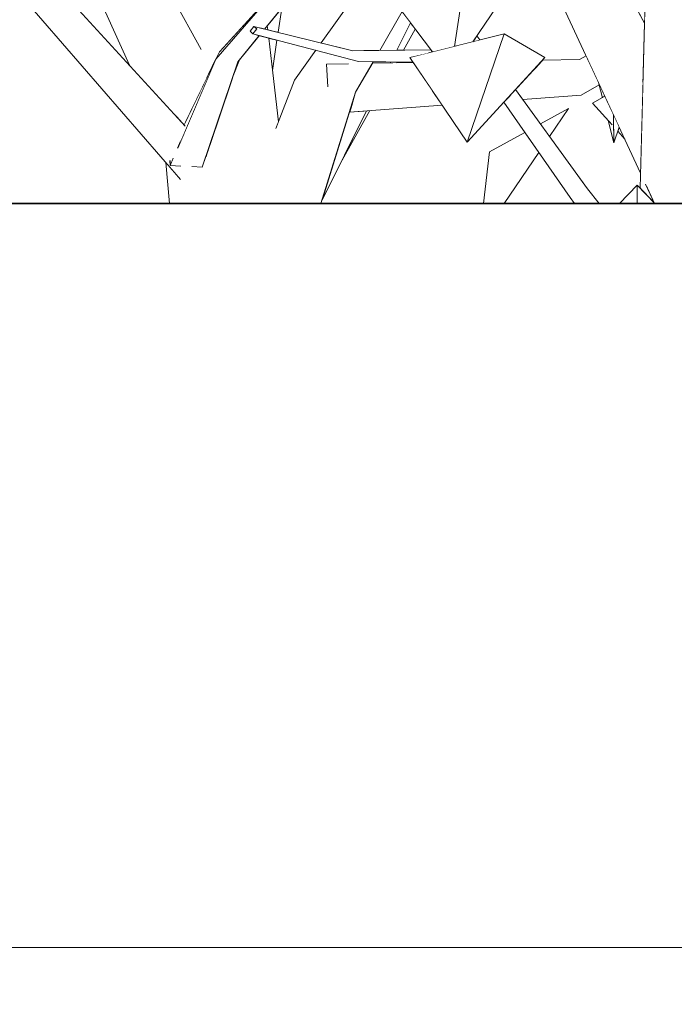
# Model space of a CAD drawing. Extents: x -289599 to -184549, y 66678 to 295474.
# Tile 247 of 256: x -263873 to -263653, y 71244 to 71575. Entities that reach past the tile are written whole.
import ezdxf

# ---------------------------------------------------------------- set-up
doc = ezdxf.new("R2010")
doc.units = 0
doc.header["$MEASUREMENT"] = 0
doc.linetypes.add('Wipeout_Contour', pattern=[1000, 0, -1000])
for name, color, linetype in [('arch drzewa', 8, 'Continuous'), ('Model stropy', 8, 'Continuous'), ('Model Ściany', 8, 'Continuous')]:
    doc.layers.add(name, color=color, linetype=linetype)
for name, color, linetype, lineweight in [('arch drzewa_Nr_Pióra__4', 8, 'Continuous', 9), ('Model stropy_Nr_Pióra__26', 8, 'Continuous', 35), ('Model Ściany_Nr_Pióra__87', 8, 'Continuous', 20)]:
    doc.layers.add(name, color=color, linetype=linetype, lineweight=lineweight)

msp = doc.modelspace()

# ---------------------------------------------------------------- wipeouts: each hides what was drawn before it
at = {"color": 254, "linetype": 'Wipeout_Contour', "lineweight": 0, "ltscale": 1282008.209477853}
msp.add_wipeout([(-263719.26, 71569.9), (-263720.35, 71568.28), (-263720.15, 71568.01), (-263718.24, 71568.49)], dxfattribs=at).dxf.layer = 'arch drzewa'
at = {"color": 254, "linetype": 'Wipeout_Contour', "lineweight": 0, "ltscale": 1282111.764169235}
msp.add_wipeout([(-263760.89, 71564.88), (-263758.19, 71563.9), (-263734.4, 71564.76), (-263734.69, 71565.15)], dxfattribs=at).dxf.layer = 'arch drzewa'
at = {"color": 254, "linetype": 'Wipeout_Contour', "lineweight": 0, "ltscale": 1926976.399866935}
msp.add_wipeout([(-266429.89, 71363.5), (-266079.89, 71363.5), (-266079.89, 71263.5), (-260835.35, 71263.5), (-260835.35, 71513.5), (-266429.89, 71513.5)], dxfattribs=at).dxf.layer = 'Model stropy'

# ---------------------------------------------------------------- next in the draw order: wipeouts: each hides what was drawn before it
at = {"color": 254, "linetype": 'Wipeout_Contour', "lineweight": 0, "ltscale": 2563499.649822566}
msp.add_wipeout([(-263661.05, 71642.2), (-263654.22, 71513.5), (-263646.72, 71513.5), (-263646.59, 71535.95), (-263651.53, 71578.99), (-263649.31, 71590.11), (-263646.19, 71605.73), (-263645.99, 71641.28)], dxfattribs=at).dxf.layer = 'arch drzewa'
at = {"color": 254, "linetype": 'Wipeout_Contour', "lineweight": 0, "ltscale": 961691.215859}
msp.add_wipeout([(-263760.89, 71564.88), (-263794.24, 71573.07), (-263793.25, 71572.18)], dxfattribs=at).dxf.layer = 'arch drzewa'
at = {"color": 254, "linetype": 'Wipeout_Contour', "lineweight": 0, "ltscale": 1282011.094490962}
msp.add_wipeout([(-263720.35, 71568.28), (-263720.61, 71567.91), (-263720.6, 71567.9), (-263720.15, 71568.01)], dxfattribs=at).dxf.layer = 'arch drzewa'
at = {"color": 254, "linetype": 'Wipeout_Contour', "lineweight": 0, "ltscale": 1282086.752928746}
msp.add_wipeout([(-263734.4, 71564.76), (-263758.19, 71563.9), (-263735.13, 71564.27), (-263734.2, 71564.5)], dxfattribs=at).dxf.layer = 'arch drzewa'
at = {"color": 254, "linetype": 'Wipeout_Contour', "lineweight": 0, "ltscale": 1282184.003647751}
msp.add_wipeout([(-263783.19, 71513.5), (-263771.67, 71513.5), (-263759.99, 71550.9), (-263780.52, 71554.97)], dxfattribs=at).dxf.layer = 'arch drzewa'
at = {"color": 254, "linetype": 'Wipeout_Contour', "lineweight": 0, "ltscale": 1281804.359756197}
msp.add_wipeout([(-263682.09, 71518.41), (-263681.67, 71514.42), (-263680.7, 71513.5), (-263678.08, 71513.5)], dxfattribs=at).dxf.layer = 'arch drzewa'
at = {"color": 254, "linetype": 'Wipeout_Contour', "lineweight": 0, "ltscale": 1283604.086263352}
msp.add_wipeout([(-267629.89, 71063.5), (-260835.35, 71063.5), (-260835.35, 71263.5), (-267629.89, 71263.5)], dxfattribs=at).dxf.layer = 'Model Ściany'

# ---------------------------------------------------------------- next in the draw order: linework, layer by layer
at = {"layer": 'Model Ściany_Nr_Pióra__87', "linetype": 'Continuous'}
msp.add_line((-260835.35, 71263.5), (-267629.89, 71263.5), dxfattribs=at)

# ---------------------------------------------------------------- next in the draw order: wipeouts: each hides what was drawn before it
at = {"color": 254, "linetype": 'Wipeout_Contour', "lineweight": 0, "ltscale": 1922616.463330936}
msp.add_wipeout([(-263661.05, 71642.2), (-263664.37, 71518.7), (-263659.5, 71513.56), (-263662.3, 71519.6), (-263655.48, 71513.5), (-263654.22, 71513.5)], dxfattribs=at).dxf.layer = 'arch drzewa'
at = {"color": 254, "linetype": 'Wipeout_Contour', "lineweight": 0, "ltscale": 961509.210603}
msp.add_wipeout([(-263720.61, 71567.9), (-263720.6, 71567.9), (-263720.61, 71567.91)], dxfattribs=at).dxf.layer = 'arch drzewa'
at = {"color": 254, "linetype": 'Wipeout_Contour', "lineweight": 0, "ltscale": 1602637.875366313}
msp.add_wipeout([(-263759.03, 71561.27), (-263741.7, 71562.58), (-263741.73, 71562.61), (-263735.13, 71564.27), (-263758.19, 71563.9)], dxfattribs=at).dxf.layer = 'arch drzewa'
at = {"color": 254, "linetype": 'Wipeout_Contour', "lineweight": 0, "ltscale": 961424.201059}
msp.add_wipeout([(-263707.09, 71550.99), (-263682.09, 71518.41), (-263706.26, 71551.89)], dxfattribs=at).dxf.layer = 'arch drzewa'
at = {"color": 254, "linetype": 'Wipeout_Contour', "lineweight": 0, "ltscale": 961354.448548}
msp.add_wipeout([(-263680.7, 71513.5), (-263681.67, 71514.42), (-263680.84, 71513.5)], dxfattribs=at).dxf.layer = 'arch drzewa'

# ---------------------------------------------------------------- next in the draw order: wipeouts: each hides what was drawn before it
at = {"color": 254, "linetype": 'Wipeout_Contour', "lineweight": 0, "ltscale": 961352.109002}
msp.add_wipeout([(-263662.73, 71579.67), (-263665.95, 71579.75), (-263662.88, 71574.14)], dxfattribs=at).dxf.layer = 'arch drzewa'
at = {"color": 254, "linetype": 'Wipeout_Contour', "lineweight": 0, "ltscale": 961581.97749}
msp.add_wipeout([(-263759.03, 71561.27), (-263740.64, 71561), (-263741.7, 71562.58)], dxfattribs=at).dxf.layer = 'arch drzewa'
at = {"color": 254, "linetype": 'Wipeout_Contour', "lineweight": 0, "ltscale": 961315.98508}
msp.add_wipeout([(-263665.34, 71519.72), (-263671.34, 71513.5), (-263665.35, 71513.5)], dxfattribs=at).dxf.layer = 'arch drzewa'
at = {"color": 254, "linetype": 'Wipeout_Contour', "lineweight": 0, "ltscale": 1281721.583641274}
msp.add_wipeout([(-263662.3, 71519.6), (-263659.5, 71513.56), (-263659.44, 71513.5), (-263655.48, 71513.5)], dxfattribs=at).dxf.layer = 'arch drzewa'
at = {"color": 254, "linetype": 'Wipeout_Contour', "lineweight": 0, "ltscale": 1281817.418169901}
msp.add_wipeout([(-263687.9, 71515.54), (-263685.51, 71513.5), (-263680.84, 71513.5), (-263681.67, 71514.42)], dxfattribs=at).dxf.layer = 'arch drzewa'

# ---------------------------------------------------------------- next in the draw order: wipeouts: each hides what was drawn before it
at = {"color": 254, "linetype": 'Wipeout_Contour', "lineweight": 0, "ltscale": 1922780.58492655}
msp.add_wipeout([(-263688.02, 71583.45), (-263690.77, 71584.62), (-263663.42, 71554.09), (-263662.88, 71574.14), (-263674.5, 71595.38), (-263678.4, 71594.05)], dxfattribs=at).dxf.layer = 'arch drzewa'
at = {"color": 254, "linetype": 'Wipeout_Contour', "lineweight": 0, "ltscale": 961654.701791}
msp.add_wipeout([(-263793.25, 71572.18), (-263758.19, 71563.9), (-263760.89, 71564.88)], dxfattribs=at).dxf.layer = 'arch drzewa'
at = {"color": 254, "linetype": 'Wipeout_Contour', "lineweight": 0, "ltscale": 961303.488057}
msp.add_wipeout([(-263665.35, 71513.5), (-263659.44, 71513.5), (-263665.34, 71519.72)], dxfattribs=at).dxf.layer = 'arch drzewa'
at = {"color": 254, "linetype": 'Wipeout_Contour', "lineweight": 0, "ltscale": 961370.600294}
msp.add_wipeout([(-263685.51, 71513.5), (-263687.9, 71515.54), (-263686.43, 71513.5)], dxfattribs=at).dxf.layer = 'arch drzewa'

# ---------------------------------------------------------------- next in the draw order: linework, layer by layer
at = {"layer": 'arch drzewa_Nr_Pióra__4', "linetype": 'Continuous'}
for p, q in [((-263671.34, 71513.5), (-263665.34, 71519.72)), ((-263665.34, 71519.72), (-263665.35, 71513.5)), ((-263659.44, 71513.5), (-263665.34, 71519.72)), ((-263659.5, 71513.56), (-263662.52, 71520.06))]:
    msp.add_line(p, q, dxfattribs=at)

# ---------------------------------------------------------------- next in the draw order: wipeouts: each hides what was drawn before it
at = {"color": 254, "linetype": 'Wipeout_Contour', "lineweight": 0, "ltscale": 961687.990355}
msp.add_wipeout([(-263758.19, 71563.9), (-263793.25, 71572.18), (-263794.52, 71570.53)], dxfattribs=at).dxf.layer = 'arch drzewa'
at = {"color": 254, "linetype": 'Wipeout_Contour', "lineweight": 0, "ltscale": 1281877.753095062}
msp.add_wipeout([(-263707.09, 71550.99), (-263707.76, 71550.26), (-263681.67, 71514.42), (-263682.09, 71518.41)], dxfattribs=at).dxf.layer = 'arch drzewa'

# ---------------------------------------------------------------- next in the draw order: wipeouts: each hides what was drawn before it
at = {"color": 254, "linetype": 'Wipeout_Contour', "lineweight": 0, "ltscale": 961652.920239}
msp.add_wipeout([(-263794.52, 71570.53), (-263759.03, 71561.27), (-263758.19, 71563.9)], dxfattribs=at).dxf.layer = 'arch drzewa'
at = {"color": 254, "linetype": 'Wipeout_Contour', "lineweight": 0, "ltscale": 961424.967204}
msp.add_wipeout([(-263708.68, 71549.25), (-263681.67, 71514.42), (-263707.76, 71550.26)], dxfattribs=at).dxf.layer = 'arch drzewa'

# ---------------------------------------------------------------- next in the draw order: wipeouts: each hides what was drawn before it
at = {"color": 254, "linetype": 'Wipeout_Contour', "lineweight": 0, "ltscale": 1282302.070544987}
msp.add_wipeout([(-263794.24, 71573.07), (-263795.5, 71571.42), (-263794.52, 71570.53), (-263793.25, 71572.18)], dxfattribs=at).dxf.layer = 'arch drzewa'
at = {"color": 254, "linetype": 'Wipeout_Contour', "lineweight": 0, "ltscale": 961714.403909}
msp.add_wipeout([(-263790.58, 71572.17), (-263789.55, 71571.92), (-263789.7, 71573.25)], dxfattribs=at).dxf.layer = 'arch drzewa'
at = {"color": 254, "linetype": 'Wipeout_Contour', "lineweight": 0, "ltscale": 961608.519557}
msp.add_wipeout([(-263759.99, 71550.9), (-263754.07, 71561.19), (-263758.03, 71561.25)], dxfattribs=at).dxf.layer = 'arch drzewa'
at = {"color": 254, "linetype": 'Wipeout_Contour', "lineweight": 0, "ltscale": 1281885.300477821}
msp.add_wipeout([(-263710.2, 71547.59), (-263687.9, 71515.54), (-263681.67, 71514.42), (-263708.68, 71549.25)], dxfattribs=at).dxf.layer = 'arch drzewa'

# ---------------------------------------------------------------- next in the draw order: linework, layer by layer
at = {"layer": 'arch drzewa_Nr_Pióra__4', "linetype": 'Continuous'}
for p, q in [((-263678.08, 71513.5), (-263682.09, 71518.41)), ((-263686.43, 71513.5), (-263687.9, 71515.54))]:
    msp.add_line(p, q, dxfattribs=at)

# ---------------------------------------------------------------- next in the draw order: wipeouts: each hides what was drawn before it
at = {"color": 254, "linetype": 'Wipeout_Contour', "lineweight": 0, "ltscale": 1282259.497289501}
msp.add_wipeout([(-263769.46, 71605.24), (-263791.83, 71572.48), (-263790.58, 71572.17), (-263764.97, 71603.59)], dxfattribs=at).dxf.layer = 'arch drzewa'
at = {"color": 254, "linetype": 'Wipeout_Contour', "lineweight": 0, "ltscale": 1281840.792778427}
msp.add_wipeout([(-263692.92, 71585.53), (-263664.23, 71523.76), (-263663.42, 71554.09), (-263690.77, 71584.62)], dxfattribs=at).dxf.layer = 'arch drzewa'
at = {"color": 254, "linetype": 'Wipeout_Contour', "lineweight": 0, "ltscale": 1602817.624262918}
msp.add_wipeout([(-263792.1, 71569.9), (-263785.62, 71520.35), (-263786.82, 71538.77), (-263785.96, 71540.97), (-263789.23, 71569.15)], dxfattribs=at).dxf.layer = 'arch drzewa'
at = {"color": 254, "linetype": 'Wipeout_Contour', "lineweight": 0, "ltscale": 961512.547525}
msp.add_wipeout([(-263722.54, 71534.15), (-263741.73, 71562.61), (-263710.11, 71570.53)], dxfattribs=at).dxf.layer = 'arch drzewa'

# ---------------------------------------------------------------- next in the draw order: linework, layer by layer
at = {"layer": 'arch drzewa_Nr_Pióra__4', "linetype": 'Continuous'}
for p, q in [((-263664.37, 71518.7), (-263661.05, 71642.2)), ((-263662.88, 71574.14), (-263674.5, 71595.38))]:
    msp.add_line(p, q, dxfattribs=at)

# ---------------------------------------------------------------- next in the draw order: wipeouts: each hides what was drawn before it
at = {"color": 254, "linetype": 'Wipeout_Contour', "lineweight": 0, "ltscale": 1923378.128516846}
msp.add_wipeout([(-263792.38, 71569.97), (-263792.58, 71569.72), (-263785.62, 71513.5), (-263784.89, 71513.5), (-263785.62, 71520.35), (-263792.1, 71569.9)], dxfattribs=at).dxf.layer = 'arch drzewa'
at = {"color": 254, "linetype": 'Wipeout_Contour', "lineweight": 0, "ltscale": 961468.513074}
msp.add_wipeout([(-263722.54, 71534.15), (-263710.11, 71570.53), (-263696.42, 71562.61)], dxfattribs=at).dxf.layer = 'arch drzewa'
at = {"color": 254, "linetype": 'Wipeout_Contour', "lineweight": 0, "ltscale": 961370.508905}
msp.add_wipeout([(-263676.22, 71549.57), (-263678.37, 71554.2), (-263677.07, 71549.09)], dxfattribs=at).dxf.layer = 'arch drzewa'
at = {"color": 254, "linetype": 'Wipeout_Contour', "lineweight": 0, "ltscale": 1282094.330410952}
msp.add_wipeout([(-263762.06, 71544.27), (-263730.9, 71546.55), (-263734.08, 71551.28), (-263761.74, 71545.29)], dxfattribs=at).dxf.layer = 'arch drzewa'
at = {"color": 254, "linetype": 'Wipeout_Contour', "lineweight": 0, "ltscale": 1281803.12188829}
msp.add_wipeout([(-263675.12, 71541.44), (-263673.2, 71533.88), (-263673.28, 71539.94), (-263673.85, 71540.01)], dxfattribs=at).dxf.layer = 'arch drzewa'

# ---------------------------------------------------------------- next in the draw order: wipeouts: each hides what was drawn before it
at = {"color": 254, "linetype": 'Wipeout_Contour', "lineweight": 0, "ltscale": 3847206.776173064}
msp.add_wipeout([(-263815.93, 71641.92), (-263818.53, 71635.15), (-263804.94, 71565.46), (-263793.6, 71577.92), (-263800.29, 71631.94), (-263801.81, 71629.91), (-263802.97, 71613.84), (-263807.27, 71622.59), (-263811.18, 71617.36), (-263807.98, 71624.02), (-263815.93, 71640.16), (-263814.67, 71642.01)], dxfattribs=at).dxf.layer = 'arch drzewa'
at = {"color": 254, "linetype": 'Wipeout_Contour', "lineweight": 0, "ltscale": 1282019.513581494}
msp.add_wipeout([(-263720.79, 71605.48), (-263726.78, 71566.35), (-263720.61, 71567.9), (-263708.45, 71585.81)], dxfattribs=at).dxf.layer = 'arch drzewa'
at = {"color": 254, "linetype": 'Wipeout_Contour', "lineweight": 0, "ltscale": 1602378.096088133}
msp.add_wipeout([(-263706.26, 71551.89), (-263703.83, 71548.53), (-263684.19, 71549.97), (-263684.76, 71561.97), (-263700.05, 71558.65)], dxfattribs=at).dxf.layer = 'arch drzewa'
at = {"color": 254, "linetype": 'Wipeout_Contour', "lineweight": 0, "ltscale": 961347.807683}
msp.add_wipeout([(-263673.32, 71543.33), (-263673.2, 71533.88), (-263671.41, 71539.21)], dxfattribs=at).dxf.layer = 'arch drzewa'
at = {"color": 254, "linetype": 'Wipeout_Contour', "lineweight": 0, "ltscale": 1602404.837663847}
msp.add_wipeout([(-263714.97, 71530.86), (-263717.01, 71513.5), (-263710.12, 71513.5), (-263698.45, 71530.7), (-263703.1, 71537.39)], dxfattribs=at).dxf.layer = 'arch drzewa'

# ---------------------------------------------------------------- next in the draw order: linework, layer by layer
at = {"layer": 'arch drzewa_Nr_Pióra__4', "linetype": 'Continuous'}
for p, q in [((-263714.97, 71530.86), (-263703.1, 71537.39)), ((-263717.01, 71513.5), (-263714.97, 71530.86)), ((-263698.45, 71530.7), (-263710.12, 71513.5))]:
    msp.add_line(p, q, dxfattribs=at)

# ---------------------------------------------------------------- next in the draw order: wipeouts: each hides what was drawn before it
at = {"color": 254, "linetype": 'Wipeout_Contour', "lineweight": 0, "ltscale": 2244156.176214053}
msp.add_wipeout([(-263818.53, 71635.15), (-263818.95, 71634.05), (-263810.19, 71555.4), (-263807.05, 71561.88), (-263807.01, 71561.99), (-263805.76, 71564.56), (-263804.94, 71565.46)], dxfattribs=at).dxf.layer = 'arch drzewa'
at = {"color": 254, "linetype": 'Wipeout_Contour', "lineweight": 0, "ltscale": 1282072.980542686}
msp.add_wipeout([(-263720.79, 71605.48), (-263750.22, 71585.81), (-263734.2, 71564.5), (-263726.78, 71566.35)], dxfattribs=at).dxf.layer = 'arch drzewa'
at = {"color": 254, "linetype": 'Wipeout_Contour', "lineweight": 0, "ltscale": 1923421.379833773}
msp.add_wipeout([(-263802.44, 71552.64), (-263794.8, 71513.5), (-263785.62, 71513.5), (-263792.58, 71569.72), (-263799.07, 71561.77), (-263801.16, 71556.42)], dxfattribs=at).dxf.layer = 'arch drzewa'
at = {"color": 254, "linetype": 'Wipeout_Contour', "lineweight": 0, "ltscale": 961426.415491}
msp.add_wipeout([(-263697.23, 71561.73), (-263700.05, 71558.65), (-263684.76, 71561.97)], dxfattribs=at).dxf.layer = 'arch drzewa'
at = {"color": 254, "linetype": 'Wipeout_Contour', "lineweight": 0, "ltscale": 1602267.685066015}
msp.add_wipeout([(-263680.33, 71547.26), (-263673.85, 71540.01), (-263673.28, 71539.94), (-263673.32, 71543.33), (-263676.22, 71549.57)], dxfattribs=at).dxf.layer = 'arch drzewa'
at = {"color": 254, "linetype": 'Wipeout_Contour', "lineweight": 0, "ltscale": 961410.588193}
msp.add_wipeout([(-263688.41, 71545.48), (-263697.87, 71540.27), (-263694.82, 71536.04)], dxfattribs=at).dxf.layer = 'arch drzewa'

# ---------------------------------------------------------------- next in the draw order: linework, layer by layer
at = {"layer": 'arch drzewa_Nr_Pióra__4', "linetype": 'Continuous'}
for p, q in [((-263720.79, 71605.48), (-263726.78, 71566.35)), ((-263720.61, 71567.9), (-263708.45, 71585.81)), ((-263710.11, 71570.53), (-263722.54, 71534.15)), ((-263718.24, 71568.49), (-263719.26, 71569.9)), ((-263696.42, 71562.61), (-263710.11, 71570.53)), ((-263722.54, 71534.15), (-263696.42, 71562.61)), ((-263687.9, 71515.54), (-263710.2, 71547.59)), ((-263697.87, 71540.27), (-263688.41, 71545.48)), ((-263688.41, 71545.48), (-263694.82, 71536.04)), ((-263673.77, 71539.93), (-263680.33, 71547.26))]:
    msp.add_line(p, q, dxfattribs=at)

# ---------------------------------------------------------------- next in the draw order: wipeouts: each hides what was drawn before it
at = {"color": 254, "linetype": 'Wipeout_Contour', "lineweight": 0, "ltscale": 3526655.738485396}
msp.add_wipeout([(-263830.87, 71621.68), (-263825.59, 71590.18), (-263812.01, 71565.49), (-263814.92, 71560.35), (-263818.46, 71547.64), (-263817.3, 71540.71), (-263810.19, 71555.4), (-263818.95, 71634.05), (-263822.76, 71624.13), (-263824.87, 71627.51), (-263827.91, 71617.33)], dxfattribs=at).dxf.layer = 'arch drzewa'
at = {"color": 254, "linetype": 'Wipeout_Contour', "lineweight": 0, "ltscale": 2243739.199852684}
msp.add_wipeout([(-263753.39, 71585.75), (-263757.33, 71564.92), (-263751.9, 71564.97), (-263744.39, 71578.05), (-263750.22, 71585.81), (-263741.62, 71591.56), (-263747.17, 71593.92)], dxfattribs=at).dxf.layer = 'arch drzewa'
at = {"color": 254, "linetype": 'Wipeout_Contour', "lineweight": 0, "ltscale": 961734.148651}
msp.add_wipeout([(-263799.54, 71561.19), (-263801.16, 71556.42), (-263799.07, 71561.77)], dxfattribs=at).dxf.layer = 'arch drzewa'
at = {"color": 254, "linetype": 'Wipeout_Contour', "lineweight": 0, "ltscale": 1602773.990277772}
msp.add_wipeout([(-263786.82, 71538.77), (-263785.62, 71520.35), (-263784.89, 71513.5), (-263783.19, 71513.5), (-263780.52, 71554.97)], dxfattribs=at).dxf.layer = 'arch drzewa'
at = {"color": 254, "linetype": 'Wipeout_Contour', "lineweight": 0, "ltscale": 1281840.730150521}
msp.add_wipeout([(-263684.19, 71549.97), (-263678.17, 71553.41), (-263678.37, 71554.2), (-263678.73, 71554.97)], dxfattribs=at).dxf.layer = 'arch drzewa'
at = {"color": 254, "linetype": 'Wipeout_Contour', "lineweight": 0, "ltscale": 1282291.583035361}
msp.add_wipeout([(-263808.04, 71536.1), (-263805.52, 71513.5), (-263794.8, 71513.5), (-263802.44, 71552.64)], dxfattribs=at).dxf.layer = 'arch drzewa'
at = {"color": 254, "linetype": 'Wipeout_Contour', "lineweight": 0, "ltscale": 961341.983701}
msp.add_wipeout([(-263671.88, 71537.81), (-263669.54, 71535.2), (-263671.41, 71539.21)], dxfattribs=at).dxf.layer = 'arch drzewa'

# ---------------------------------------------------------------- next in the draw order: linework, layer by layer
at = {"layer": 'arch drzewa_Nr_Pióra__4', "linetype": 'Continuous'}
for p, q in [((-263786.84, 71538.71), (-263780.52, 71554.97)), ((-263673.2, 71533.88), (-263675.12, 71541.44)), ((-263673.2, 71533.88), (-263673.32, 71543.33)), ((-263671.41, 71539.21), (-263673.2, 71533.88)), ((-263669.54, 71535.2), (-263671.88, 71537.81))]:
    msp.add_line(p, q, dxfattribs=at)

# ---------------------------------------------------------------- next in the draw order: wipeouts: each hides what was drawn before it
at = {"color": 254, "linetype": 'Wipeout_Contour', "lineweight": 0, "ltscale": 1282099.925405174}
msp.add_wipeout([(-263746.19, 71565.03), (-263743.89, 71565.06), (-263739.94, 71572.13), (-263741.57, 71574.3)], dxfattribs=at).dxf.layer = 'arch drzewa'
at = {"color": 254, "linetype": 'Wipeout_Contour', "lineweight": 0, "ltscale": 1602314.042112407}
msp.add_wipeout([(-263684.76, 71561.97), (-263684.19, 71549.97), (-263678.73, 71554.97), (-263678.92, 71555.39), (-263682.51, 71563.13)], dxfattribs=at).dxf.layer = 'arch drzewa'
at = {"color": 254, "linetype": 'Wipeout_Contour', "lineweight": 0, "ltscale": 1282367.178170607}
msp.add_wipeout([(-263820.4, 71542.95), (-263817.66, 71539.96), (-263817.3, 71540.71), (-263818.46, 71547.64)], dxfattribs=at).dxf.layer = 'arch drzewa'
at = {"color": 254, "linetype": 'Wipeout_Contour', "lineweight": 0, "ltscale": 1282311.009905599}
msp.add_wipeout([(-263809.4, 71514.71), (-263813.41, 71517.52), (-263812.73, 71513.5), (-263809.24, 71513.5)], dxfattribs=at).dxf.layer = 'arch drzewa'

# ---------------------------------------------------------------- next in the draw order: linework, layer by layer
at = {"layer": 'arch drzewa_Nr_Pióra__4', "linetype": 'Continuous'}
for p, q in [((-263664.23, 71523.76), (-263692.92, 71585.53)), ((-263697.23, 71561.73), (-263684.76, 71561.97)), ((-263684.76, 71561.97), (-263682.51, 71563.13)), ((-263677.07, 71549.09), (-263678.37, 71554.2)), ((-263682.09, 71518.41), (-263706.26, 71551.89)), ((-263684.19, 71549.97), (-263678.17, 71553.41)), ((-263703.83, 71548.53), (-263684.19, 71549.97)), ((-263680.33, 71547.26), (-263676.22, 71549.57))]:
    msp.add_line(p, q, dxfattribs=at)

# ---------------------------------------------------------------- next in the draw order: wipeouts: each hides what was drawn before it
at = {"color": 254, "linetype": 'Wipeout_Contour', "lineweight": 0, "ltscale": 1282473.861692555}
msp.add_wipeout([(-263868.9, 71580.42), (-263818.44, 71536.28), (-263817.31, 71539.58), (-263861.08, 71587.39)], dxfattribs=at).dxf.layer = 'arch drzewa'
at = {"color": 254, "linetype": 'Wipeout_Contour', "lineweight": 0, "ltscale": 2244036.281316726}
msp.add_wipeout([(-263808.04, 71536.1), (-263809.68, 71531.25), (-263809.65, 71531.21), (-263809.33, 71528.31), (-263805.74, 71514.72), (-263805.71, 71513.5), (-263805.52, 71513.5)], dxfattribs=at).dxf.layer = 'arch drzewa'
at = {"color": 254, "linetype": 'Wipeout_Contour', "lineweight": 0, "ltscale": 1602927.900432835}
msp.add_wipeout([(-263818.92, 71521.66), (-263823.84, 71527.34), (-263822.59, 71513.5), (-263812.73, 71513.5), (-263813.41, 71517.52)], dxfattribs=at).dxf.layer = 'arch drzewa'

# ---------------------------------------------------------------- next in the draw order: wipeouts: each hides what was drawn before it
at = {"color": 254, "linetype": 'Wipeout_Contour', "lineweight": 0, "ltscale": 1282320.89191783}
msp.add_wipeout([(-263809.68, 71531.25), (-263810.37, 71529.22), (-263809.33, 71528.31), (-263809.65, 71531.21)], dxfattribs=at).dxf.layer = 'arch drzewa'
at = {"color": 254, "linetype": 'Wipeout_Contour', "lineweight": 0, "ltscale": 1282291.699032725}
msp.add_wipeout([(-263807.19, 71514.13), (-263807.08, 71513.5), (-263805.71, 71513.5), (-263805.74, 71514.72)], dxfattribs=at).dxf.layer = 'arch drzewa'

# ---------------------------------------------------------------- next in the draw order: wipeouts: each hides what was drawn before it
at = {"color": 254, "linetype": 'Wipeout_Contour', "lineweight": 0, "ltscale": 961720.515492}
msp.add_wipeout([(-263807.08, 71513.5), (-263807.19, 71514.13), (-263807.14, 71513.5)], dxfattribs=at).dxf.layer = 'arch drzewa'

# ---------------------------------------------------------------- next in the draw order: wipeouts: each hides what was drawn before it
at = {"color": 254, "linetype": 'Wipeout_Contour', "lineweight": 0, "ltscale": 1282298.712002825}
msp.add_wipeout([(-263807.19, 71514.13), (-263809.4, 71514.71), (-263809.24, 71513.5), (-263807.14, 71513.5)], dxfattribs=at).dxf.layer = 'arch drzewa'

# ---------------------------------------------------------------- next in the draw order: wipeouts: each hides what was drawn before it
at = {"color": 254, "linetype": 'Wipeout_Contour', "lineweight": 0, "ltscale": 3205893.700327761}
msp.add_wipeout([(-263868.9, 71580.42), (-263807.19, 71514.13), (-263805.74, 71514.72), (-263809.33, 71528.31), (-263810.37, 71529.22), (-263811.54, 71525.77), (-263814.91, 71525.92), (-263819.79, 71532.22), (-263819.22, 71533.54), (-263818.44, 71536.28)], dxfattribs=at).dxf.layer = 'arch drzewa'

# ---------------------------------------------------------------- next in the draw order: wipeouts: each hides what was drawn before it
at = {"color": 254, "linetype": 'Wipeout_Contour', "lineweight": 0, "ltscale": 961877.59777}
msp.add_wipeout([(-263868.9, 71580.42), (-263872.69, 71583.65), (-263807.19, 71514.13)], dxfattribs=at).dxf.layer = 'arch drzewa'

# ---------------------------------------------------------------- next in the draw order: wipeouts: each hides what was drawn before it
at = {"color": 254, "linetype": 'Wipeout_Contour', "lineweight": 0, "ltscale": 961744.040391}
msp.add_wipeout([(-263811.54, 71525.77), (-263799.54, 71561.19), (-263807.01, 71561.99)], dxfattribs=at).dxf.layer = 'arch drzewa'
at = {"color": 254, "linetype": 'Wipeout_Contour', "lineweight": 0, "ltscale": 1602951.858137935}
msp.add_wipeout([(-263821.34, 71528.6), (-263822.35, 71526.26), (-263818.85, 71526.1), (-263821.29, 71528.72), (-263821.35, 71528.59)], dxfattribs=at).dxf.layer = 'arch drzewa'

# ---------------------------------------------------------------- next in the draw order: wipeouts: each hides what was drawn before it
at = {"color": 254, "linetype": 'Wipeout_Contour', "lineweight": 0, "ltscale": 961725.648868}
msp.add_wipeout([(-263799.54, 71561.19), (-263792.38, 71569.97), (-263793.37, 71570.23)], dxfattribs=at).dxf.layer = 'arch drzewa'
at = {"color": 254, "linetype": 'Wipeout_Contour', "lineweight": 0, "ltscale": 1282340.452979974}
msp.add_wipeout([(-263807.01, 71561.99), (-263819.79, 71532.22), (-263814.91, 71525.92), (-263811.54, 71525.77)], dxfattribs=at).dxf.layer = 'arch drzewa'

# ---------------------------------------------------------------- next in the draw order: linework, layer by layer
at = {"layer": 'arch drzewa_Nr_Pióra__4', "linetype": 'Continuous'}
for p, q in [((-263809.56, 71531.11), (-263809.68, 71531.25)), ((-263811.54, 71525.77), (-263815.03, 71525.93))]:
    msp.add_line(p, q, dxfattribs=at)

# ---------------------------------------------------------------- next in the draw order: wipeouts: each hides what was drawn before it
at = {"color": 254, "linetype": 'Wipeout_Contour', "lineweight": 0, "ltscale": 1602944.279830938}
msp.add_wipeout([(-263819.22, 71533.54), (-263807.05, 71561.88), (-263817.66, 71539.96), (-263817.31, 71539.58), (-263818.44, 71536.28)], dxfattribs=at).dxf.layer = 'arch drzewa'
at = {"color": 254, "linetype": 'Wipeout_Contour', "lineweight": 0, "ltscale": 961773.885017}
msp.add_wipeout([(-263821.34, 71528.6), (-263822.39, 71528.01), (-263822.35, 71526.26)], dxfattribs=at).dxf.layer = 'arch drzewa'

# ---------------------------------------------------------------- next in the draw order: linework, layer by layer
at = {"layer": 'arch drzewa_Nr_Pióra__4', "linetype": 'Continuous'}
for p, q in [((-263822.35, 71526.26), (-263822.4, 71528.03)), ((-263822.35, 71526.26), (-263821.28, 71528.75)), ((-263822.59, 71513.5), (-263823.84, 71527.34)), ((-263818.8, 71526.1), (-263822.35, 71526.26))]:
    msp.add_line(p, q, dxfattribs=at)

# ---------------------------------------------------------------- next in the draw order: wipeouts: each hides what was drawn before it
at = {"color": 254, "linetype": 'Wipeout_Contour', "lineweight": 0, "ltscale": 1923748.259759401}
msp.add_wipeout([(-263856.45, 71609.03), (-263856.53, 71608.64), (-263814.92, 71560.35), (-263812.01, 71565.49), (-263839.76, 71615.93), (-263855.68, 71612.6)], dxfattribs=at).dxf.layer = 'arch drzewa'
at = {"color": 254, "linetype": 'Wipeout_Contour', "lineweight": 0, "ltscale": 2564596.305321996}
msp.add_wipeout([(-263769.46, 71605.24), (-263807.01, 71561.99), (-263799.54, 71561.19), (-263793.37, 71570.23), (-263794.52, 71570.53), (-263795.5, 71571.42), (-263794.24, 71573.07), (-263791.83, 71572.48)], dxfattribs=at).dxf.layer = 'arch drzewa'

# ---------------------------------------------------------------- next in the draw order: linework, layer by layer
at = {"layer": 'arch drzewa_Nr_Pióra__4', "linetype": 'Continuous'}
msp.add_line((-263780.52, 71554.97), (-263773.37, 71565.01), dxfattribs=at)

# ---------------------------------------------------------------- next in the draw order: wipeouts: each hides what was drawn before it
at = {"color": 254, "linetype": 'Wipeout_Contour', "lineweight": 0, "ltscale": 1923681.912201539}
msp.add_wipeout([(-263856.53, 71608.64), (-263856.96, 71606.65), (-263836.06, 71560.06), (-263820.4, 71542.95), (-263818.46, 71547.64), (-263814.92, 71560.35)], dxfattribs=at).dxf.layer = 'arch drzewa'
at = {"color": 254, "linetype": 'Wipeout_Contour', "lineweight": 0, "ltscale": 961739.266989}
msp.add_wipeout([(-263807.01, 71561.99), (-263784.18, 71588.28), (-263805.76, 71564.56)], dxfattribs=at).dxf.layer = 'arch drzewa'
at = {"color": 254, "linetype": 'Wipeout_Contour', "lineweight": 0, "ltscale": 1923259.556734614}
msp.add_wipeout([(-263771.59, 71567.51), (-263760.89, 71564.88), (-263757.33, 71564.92), (-263753.39, 71585.75), (-263759.64, 71577.52), (-263759.44, 71584.59)], dxfattribs=at).dxf.layer = 'arch drzewa'
at = {"color": 254, "linetype": 'Wipeout_Contour', "lineweight": 0, "ltscale": 961637.718093}
msp.add_wipeout([(-263769.82, 71560.35), (-263769.34, 71553.52), (-263763.07, 71560.48)], dxfattribs=at).dxf.layer = 'arch drzewa'

# ---------------------------------------------------------------- next in the draw order: linework, layer by layer
at = {"layer": 'arch drzewa_Nr_Pióra__4', "linetype": 'Continuous'}
for p, q in [((-263811.91, 71565.3), (-263839.76, 71615.93)), ((-263836.06, 71560.06), (-263856.96, 71606.65)), ((-263817.3, 71539.57), (-263861.08, 71587.39)), ((-263771.59, 71567.51), (-263759.44, 71584.59)), ((-263818.82, 71521.55), (-263872.69, 71583.65)), ((-263795.5, 71571.42), (-263794.24, 71573.07)), ((-263794.52, 71570.53), (-263795.5, 71571.42)), ((-263793.25, 71572.18), (-263794.52, 71570.53)), ((-263794.24, 71573.07), (-263793.25, 71572.18)), ((-263799.54, 71561.19), (-263792.38, 71569.97)), ((-263807.01, 71561.99), (-263805.76, 71564.56)), ((-263805.77, 71564.52), (-263805.76, 71564.56)), ((-263819.83, 71532.12), (-263807.01, 71561.99)), ((-263817.66, 71539.96), (-263807.05, 71561.88)), ((-263811.54, 71525.77), (-263799.54, 71561.19)), ((-263801.16, 71556.42), (-263799.07, 71561.77)), ((-263769.29, 71552.74), (-263769.82, 71560.35))]:
    msp.add_line(p, q, dxfattribs=at)

# ---------------------------------------------------------------- next in the draw order: wipeouts: each hides what was drawn before it
at = {"color": 254, "linetype": 'Wipeout_Contour', "lineweight": 0, "ltscale": 1282277.215013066}
msp.add_wipeout([(-263789.7, 71573.25), (-263789.55, 71571.92), (-263786.05, 71571.06), (-263784.84, 71579.21)], dxfattribs=at).dxf.layer = 'arch drzewa'
at = {"color": 254, "linetype": 'Wipeout_Contour', "lineweight": 0, "ltscale": 1282113.592224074}
msp.add_wipeout([(-263751.9, 71564.97), (-263746.19, 71565.03), (-263741.57, 71574.3), (-263744.39, 71578.05)], dxfattribs=at).dxf.layer = 'arch drzewa'
at = {"color": 254, "linetype": 'Wipeout_Contour', "lineweight": 0, "ltscale": 961702.866272}
msp.add_wipeout([(-263786.44, 71568.42), (-263789.23, 71569.15), (-263787.96, 71558.19)], dxfattribs=at).dxf.layer = 'arch drzewa'
at = {"color": 254, "linetype": 'Wipeout_Contour', "lineweight": 0, "ltscale": 1602640.770819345}
msp.add_wipeout([(-263761.74, 71545.29), (-263734.08, 71551.28), (-263740.57, 71560.9), (-263754.39, 71560.64), (-263759.99, 71550.9)], dxfattribs=at).dxf.layer = 'arch drzewa'

# ---------------------------------------------------------------- next in the draw order: linework, layer by layer
at = {"layer": 'arch drzewa_Nr_Pióra__4', "linetype": 'Continuous'}
for p, q in [((-263807.01, 71561.99), (-263769.46, 71605.24)), ((-263790.58, 71572.17), (-263764.97, 71603.59)), ((-263805.76, 71564.56), (-263784.18, 71588.28)), ((-263734.2, 71564.5), (-263750.22, 71585.81)), ((-263786.05, 71571.06), (-263784.84, 71579.21)), ((-263751.9, 71564.97), (-263744.39, 71578.05)), ((-263746.19, 71565.03), (-263741.57, 71574.3)), ((-263760.89, 71564.88), (-263794.24, 71573.07)), ((-263789.55, 71571.92), (-263789.7, 71573.25)), ((-263743.89, 71565.06), (-263739.94, 71572.13)), ((-263759.03, 71561.27), (-263794.52, 71570.53)), ((-263785.96, 71540.97), (-263789.23, 71569.15)), ((-263787.96, 71558.19), (-263786.44, 71568.42)), ((-263741.73, 71562.61), (-263710.11, 71570.53)), ((-263734.69, 71565.15), (-263760.89, 71564.88)), ((-263722.54, 71534.15), (-263741.73, 71562.61)), ((-263769.82, 71560.35), (-263762.4, 71560.49))]:
    msp.add_line(p, q, dxfattribs=at)

# ---------------------------------------------------------------- next in the draw order: wipeouts: each hides what was drawn before it
at = {"color": 254, "linetype": 'Wipeout_Contour', "lineweight": 0, "ltscale": 1282108.543549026}
msp.add_wipeout([(-263748.15, 71561.11), (-263748.33, 71560.76), (-263746.27, 71560.8), (-263746.11, 71561.08)], dxfattribs=at).dxf.layer = 'arch drzewa'
at = {"color": 254, "linetype": 'Wipeout_Contour', "lineweight": 0, "ltscale": 961599.518254}
msp.add_wipeout([(-263756.34, 71544.69), (-263765.13, 71527.06), (-263755.23, 71544.77)], dxfattribs=at).dxf.layer = 'arch drzewa'

# ---------------------------------------------------------------- next in the draw order: linework, layer by layer
at = {"layer": 'arch drzewa_Nr_Pióra__4', "linetype": 'Continuous'}
msp.add_line((-263746.27, 71560.8), (-263746.11, 71561.08), dxfattribs=at)

# ---------------------------------------------------------------- next in the draw order: wipeouts: each hides what was drawn before it
at = {"color": 254, "linetype": 'Wipeout_Contour', "lineweight": 0, "ltscale": 1282124.131182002}
msp.add_wipeout([(-263754.39, 71560.64), (-263748.33, 71560.76), (-263748.15, 71561.11), (-263754.07, 71561.19)], dxfattribs=at).dxf.layer = 'arch drzewa'
at = {"color": 254, "linetype": 'Wipeout_Contour', "lineweight": 0, "ltscale": 961608.673046}
msp.add_wipeout([(-263762.06, 71544.27), (-263771.29, 71514.7), (-263756.34, 71544.69)], dxfattribs=at).dxf.layer = 'arch drzewa'

# ---------------------------------------------------------------- next in the draw order: linework, layer by layer
at = {"layer": 'arch drzewa_Nr_Pióra__4', "linetype": 'Continuous'}
for p, q in [((-263759.99, 71550.9), (-263754.07, 71561.19)), ((-263740.64, 71561), (-263759.03, 71561.27)), ((-263754.39, 71560.64), (-263740.57, 71560.9)), ((-263748.33, 71560.76), (-263748.15, 71561.11)), ((-263771.67, 71513.5), (-263759.99, 71550.9)), ((-263771.29, 71514.7), (-263756.34, 71544.69)), ((-263765.13, 71527.06), (-263755.23, 71544.77)), ((-263762.06, 71544.27), (-263730.9, 71546.55))]:
    msp.add_line(p, q, dxfattribs=at)
at = {"layer": 'Model stropy_Nr_Pióra__26', "linetype": 'Continuous'}
msp.add_line((-266429.89, 71513.5), (-260835.35, 71513.5), dxfattribs=at)

doc.saveas('drawing.dxf')
